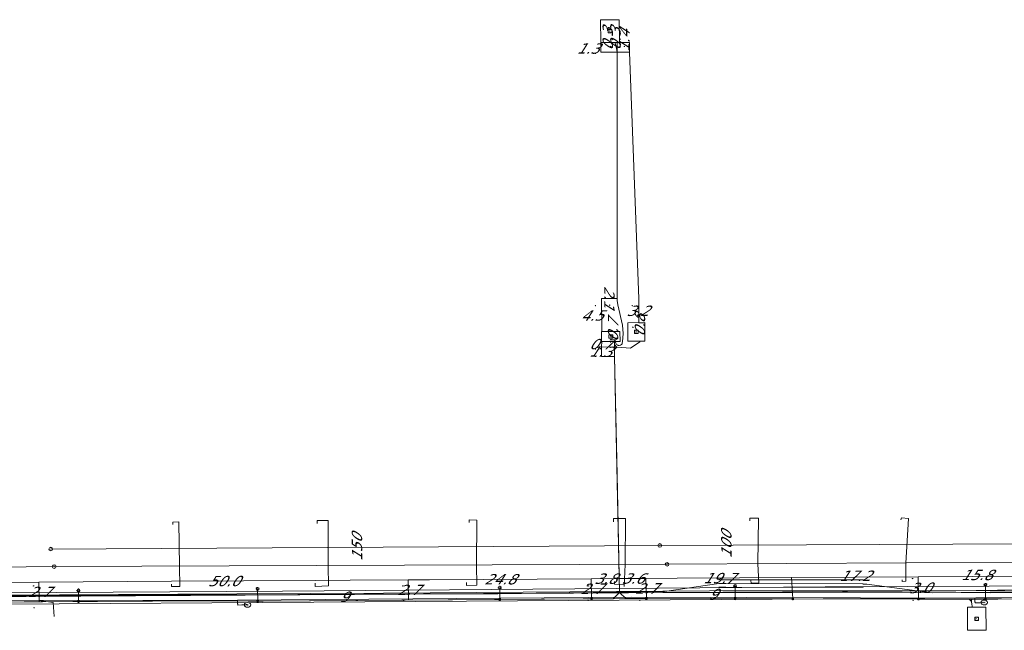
# Model space of a CAD drawing. Header units: metres. Extents: x 124576 to 133557, y 395865 to 402386.
# Tile 227 of 256: x 127733 to 127866, y 401843 to 401926. Entities that reach past the tile are written whole.
import ezdxf
from ezdxf.enums import TextEntityAlignment as Align

# ---------------------------------------------------------------- set-up
doc = ezdxf.new("R2010")
doc.units = ezdxf.units.M
doc.header["$MEASUREMENT"] = 0
for name, color, linetype, lineweight, true_color in [('LG_Datatransport_Eurofiber_Nederland_BV', 3, 'Continuous', 13, 0x00ff00), ('LG_Datatransport_KPN_BV', 3, 'Continuous', 13, 0x00ff00), ('LG_Datatransport_Tele2_Nederland_BV', 3, 'Continuous', 13, 0x00ff00), ('LG_Gas_Hoge_Druk_Enexis_Netbeheer_BV', 7, 'Continuous', 13, 0xff9b00), ('LG_Gas_Lage_Druk_Enexis_Netbeheer_BV', 7, 'Continuous', 13, 0xffdc7d), ('LG_Laag_Spanning', 7, 'Continuous', 13, 0x960000), ('LG_Laag_Spanning_Enexis_Netbeheer_BV', 7, 'Continuous', 13, 0x960000), ('LG_Midden_Spanning', 7, 'Continuous', 13, 0xd20000), ('LG_Midden_Spanning_Enexis_Netbeheer_BV', 7, 'Continuous', 13, 0xd20000), ('LG_Midden_Spanning_Fudura', 7, 'Continuous', 13, 0xd20000), ('LG_Riool_Vrij_Verval_Gemeente_Tilburg_Ruimtelijke_Uitvoering', 7, 'Continuous', 13, 0xca00a0), ('LG_unet-4_Brabant_Water', 5, 'Continuous', 13, 0x0000ff)]:
    doc.layers.add(name, color=color, linetype=linetype, lineweight=lineweight, true_color=true_color)
for name, color, linetype, lineweight in [('LG_Laag_Spanning_P_Enexis_Netbeheer_BV', 7, 'Continuous', 0), ('LG_Midden_Spanning_P_Enexis_Netbeheer_BV', 7, 'Continuous', 0), ('LG_n00003_Spitters_Electrotechniek_BV', 7, 'Continuous', 13), ('LG_Riool_Vrij_Verval_P_Gemeente_Tilburg_Ruimtelijke_Uitvoering', 7, 'Continuous', 0), ('LG_unet-4_P_Brabant_Water', 7, 'Continuous', 0), ('MV_Datatransport', 7, 'Continuous', 0), ('MV_Midden_Spanning', 7, 'Continuous', 0), ('MV_Midden_Spanning_lijn', 7, 'Continuous', 0), ('MV_Midden_Spanning_pijl', 7, 'Continuous', 0)]:
    doc.layers.add(name, color=color, linetype=linetype, lineweight=lineweight)
doc.styles.add('Klic_Annotatie', font='verdanai.ttf', dxfattribs={"oblique": 20, "height": 1.4})
doc.styles.add('Style-Arial', font='arial.ttf')
doc.styles.add('Style-Arial Narrow', font='ARIALN.TTF')

# ---------------------------------------------------------------- blocks, each defined once
blk = doc.blocks.new('Mof')
at = {"layer": 'LG_Laag_Spanning_P_Enexis_Netbeheer_BV'}
h = blk.add_hatch(color=256, dxfattribs=at)
edge = h.paths.add_edge_path()
edge.add_arc((0, 0), 2, 0, 360)
blk = doc.blocks.new('Mof_1')
at = {"layer": 'LG_Midden_Spanning_P_Enexis_Netbeheer_BV'}
h = blk.add_hatch(color=256, dxfattribs=at)
edge = h.paths.add_edge_path()
edge.add_arc((0, 0), 2, 0, 360)
blk = doc.blocks.new('Streetlight')
at = {"layer": 'LG_Laag_Spanning_P_Enexis_Netbeheer_BV'}
for p, q in [((-1.8, 1.8), (-1.1, 1.1)), ((0, 2.5), (0, 1.5)), ((1.8, 1.8), (1.1, 1.1)), ((-1.1, -1.1), (-1.8, -1.8)), ((0, -1.5), (0, -2.5)), ((1.1, -1.1), (1.8, -1.8))]:
    blk.add_line(p, q, dxfattribs=at)
at = {"layer": 'LG_Laag_Spanning_P_Enexis_Netbeheer_BV', "flags": 128}
for points in [[(-2.5, 0), (-1.5, 0)], [(1.5, 0), (2.5, 0)]]:
    blk.add_lwpolyline(points, dxfattribs=at)
at = {"layer": 'LG_Laag_Spanning_P_Enexis_Netbeheer_BV'}
blk.add_circle((0, 0), 1.5, dxfattribs=at)
blk = doc.blocks.new('m_pijl_1')
at = {"layer": 'MV_Midden_Spanning_pijl'}
blk.add_hatch(color=7, dxfattribs=at).paths.add_polyline_path([(-1, -0.3), (-1, 0), (-1, 0.3), (0, 0)])
at = {"layer": 'MV_Midden_Spanning_pijl', "flags": 128}
blk.add_lwpolyline([(-1, 0), (-1, 0.3), (0, 0), (-1, -0.3), (-1, 0)], close=True, dxfattribs=at)
blk = doc.blocks.new('Klantstation')
at = {"layer": 'LG_Laag_Spanning_P_Enexis_Netbeheer_BV', "flags": 128}
blk.add_lwpolyline([(-2.5, -2.3), (2.5, -2.3), (2.5, 2.3), (-2.5, 2.3), (-2.5, -2.3)], close=True, dxfattribs=at)
at = {"layer": 'LG_Laag_Spanning_P_Enexis_Netbeheer_BV', "color": 7, "linetype": 'Continuous', "style": 'Style-Arial Narrow'}
blk.add_text('K', height=3.5, dxfattribs=at).set_placement((0, 0), align=Align.MIDDLE_CENTER)
blk = doc.blocks.new('Klantstation_1')
at = {"layer": 'LG_Midden_Spanning_P_Enexis_Netbeheer_BV', "flags": 128}
blk.add_lwpolyline([(-2.5, -2.3), (2.5, -2.3), (2.5, 2.3), (-2.5, 2.3), (-2.5, -2.3)], close=True, dxfattribs=at)
at = {"layer": 'LG_Midden_Spanning_P_Enexis_Netbeheer_BV', "color": 7, "linetype": 'Continuous', "style": 'Style-Arial Narrow'}
blk.add_text('K', height=3.5, dxfattribs=at).set_placement((0, 0), align=Align.MIDDLE_CENTER)
blk = doc.blocks.new('FireHydrant')
at = {"layer": 'LG_unet-4_P_Brabant_Water'}
blk.add_ellipse((0, 0), major_axis=(4.45, 0), ratio=0.727642, dxfattribs=at)
at = {"layer": 'LG_unet-4_P_Brabant_Water', "style": 'Style-Arial'}
blk.add_text('BK', height=2.5, dxfattribs=at).set_placement((0, 0), align=Align.MIDDLE_CENTER)
blk = doc.blocks.new('Afsluiter_2')
at = {"layer": 'LG_unet-4_P_Brabant_Water'}
blk.add_line((0, -2.5), (0, 2.5), dxfattribs=at)
blk.add_solid([(-0.25, 2.5), (0.25, 2.5), (-0.25, -2.5), (0.25, -2.5)], dxfattribs=at)
blk = doc.blocks.new('Onbekend_2')
at = {"layer": 'LG_Riool_Vrij_Verval_P_Gemeente_Tilburg_Ruimtelijke_Uitvoering'}
blk.add_hatch(color=256, dxfattribs=at).paths.add_polyline_path([(-0.3, -1.1, -0.262633), (0.2, 0.2), (0.6, 0.5, 0.379827), (0.7, 1.3), (0.7, 1.3, 0.228508), (0, 1.5), (0, 1.5, 0.459053), (-0.8, 0.8), (-1.3, 0.9, -0.414214), (-0.1, 2, -0.243799), (1.1, 1.5, -0.379827), (0.9, 0.1), (0.5, -0.2, 0.262633), (0.2, -1.1), (-0.2, -1.1)])
blk.add_circle((0, 0), 2.5, dxfattribs=at)
at = {"layer": 'LG_Riool_Vrij_Verval_P_Gemeente_Tilburg_Ruimtelijke_Uitvoering', "extrusion": (0, 0, -1)}
blk.add_solid([(0.3, -2.1), (-0.2, -2.1), (0.3, -1.5), (-0.2, -1.5)], dxfattribs=at)

msp = doc.modelspace()

# ---------------------------------------------------------------- linework, layer by layer
at = {"layer": 'LG_Datatransport_Eurofiber_Nederland_BV', "flags": 128}
for points in [[(127615.32, 401846.86), (127747.24, 401847.7), (127852.55, 401848.29), (127859.81, 401848.34), (127865.36, 401848.37), (127919.65, 401848.75)], [(127615.32, 401846.86), (127852.55, 401848.29), (127859.81, 401848.34), (127919.65, 401848.75)]]:
    msp.add_lwpolyline(points, dxfattribs=at)
at = {"layer": 'LG_Datatransport_KPN_BV', "flags": 128}
msp.add_lwpolyline([(127918.02, 401847.77), (127917.85, 401847.77), (127917.66, 401847.77), (127586.7, 401845.58)], dxfattribs=at)
at = {"layer": 'LG_Datatransport_Tele2_Nederland_BV', "flags": 128}
for points in [[(127577.15, 401847.06), (127633.19, 401847.21), (127692.24, 401847.85), (127768.65, 401848.3), (127842.1, 401848.89), (127897.58, 401849.12), (127916.89, 401848.87), (127926.86, 401848.61), (127931.17, 401848.76), (127935.05, 401848.98), (127935.21, 401850.16), (127935.26, 401858.69), (127935.54, 401859.72), (127940.36, 401861.76), (127944.46, 401866.21), (127946.27, 401870.66), (127946.38, 401896.5), (127946.89, 401896.64), (127955.05, 401896.75), (127955.67, 401896.75), (127960.19, 401897.04), (127960.2, 401909.98)], [(127542.41, 401847), (127543.5, 401847.01), (127545.8, 401846.72), (127549.49, 401847.45), (127561.83, 401847.53), (127577.15, 401847.06), (127633.19, 401847.21), (127692.24, 401847.85), (127768.65, 401848.3), (127842.1, 401848.89), (127897.58, 401849.12), (127916.89, 401848.87), (127926.86, 401848.61), (127935.05, 401848.98), (127935.21, 401850.16), (127935.26, 401858.69), (127935.54, 401859.72), (127940.36, 401861.76)]]:
    msp.add_lwpolyline(points, dxfattribs=at)
at = {"layer": 'LG_Gas_Hoge_Druk_Enexis_Netbeheer_BV', "flags": 128}
msp.add_lwpolyline([(127500.85, 401846.07), (127500.9, 401846.07), (127542.36, 401846.34), (127547.94, 401847.22), (127554.73, 401847.42), (127560.65, 401846.79), (127612.65, 401846.86), (127665, 401847.23), (127713.66, 401847.52), (127759.42, 401847.84), (127763.6, 401847.75), (127816.12, 401848.13), (127864.47, 401848.05), (127896.19, 401848.4), (127897.23, 401848.41), (127898.3, 401848.42)], dxfattribs=at)
at = {"layer": 'LG_Gas_Lage_Druk_Enexis_Netbeheer_BV', "flags": 128}
msp.add_lwpolyline([(127874.06, 401848.55), (127862.54, 401848.38), (127826.47, 401848.33), (127782.31, 401848.04), (127762.46, 401847.94), (127730.38, 401847.76), (127697.56, 401847.54), (127693.02, 401847.52), (127650.22, 401847.3), (127634.96, 401847.23), (127625, 401847.18), (127603.47, 401847.07)], dxfattribs=at)
at = {"layer": 'LG_Laag_Spanning', "flags": 128}
for points in [[(127814.24, 401922.5), (127814.24, 401922.5), (127814.24, 401922.5), (127814.24, 401922.51), (127814.24, 401922.51), (127814.24, 401922.51), (127814.25, 401922.51), (127814.25, 401922.51), (127814.25, 401922.51), (127814.25, 401922.51), (127814.25, 401922.51), (127814.25, 401922.51), (127814.23, 401925.58), (127814.23, 401925.58), (127814.23, 401925.58), (127814.23, 401925.59), (127814.23, 401925.59), (127814.23, 401925.59), (127814.23, 401925.59), (127814.23, 401925.59), (127814.23, 401925.59), (127814.22, 401925.59), (127814.22, 401925.59), (127814.22, 401925.59), (127814.22, 401925.59), (127811.72, 401925.61), (127811.72, 401925.61), (127811.72, 401925.61), (127811.72, 401925.61), (127811.72, 401925.61), (127811.71, 401925.61), (127811.71, 401925.61), (127811.71, 401925.61), (127811.71, 401925.61), (127811.71, 401925.61), (127811.71, 401925.61), (127811.71, 401925.61), (127811.71, 401925.61), (127811.71, 401925.6), (127811.72, 401922.52), (127811.72, 401922.52), (127811.72, 401922.52), (127811.72, 401922.52), (127811.72, 401922.52), (127811.72, 401922.51), (127811.72, 401922.51), (127811.72, 401922.51), (127811.72, 401922.51), (127811.72, 401922.51), (127811.72, 401922.51), (127811.73, 401922.51), (127811.73, 401922.51), (127814.24, 401922.5), (127814.24, 401922.5)], [(127817.69, 401882.11), (127817.7, 401882.11), (127817.7, 401882.11), (127817.7, 401882.11), (127817.7, 401882.11), (127817.7, 401882.11), (127817.7, 401882.12), (127817.7, 401882.12), (127817.7, 401882.12), (127817.7, 401882.12), (127817.7, 401882.12), (127817.7, 401882.12), (127817.7, 401882.12), (127817.7, 401884.62), (127817.7, 401884.62), (127817.7, 401884.62), (127817.7, 401884.62), (127817.7, 401884.62), (127817.7, 401884.62), (127817.7, 401884.62), (127817.7, 401884.62), (127817.7, 401884.62), (127817.7, 401884.62), (127817.7, 401884.63), (127817.69, 401884.63), (127817.69, 401884.63), (127815.39, 401884.62), (127815.39, 401884.62), (127815.39, 401884.62), (127815.39, 401884.62), (127815.39, 401884.62), (127815.39, 401884.62), (127815.39, 401884.62), (127815.39, 401884.62), (127815.39, 401884.62), (127815.38, 401884.62), (127815.38, 401884.62), (127815.38, 401884.62), (127815.38, 401884.61), (127815.38, 401882.12), (127815.38, 401882.12), (127815.39, 401882.12), (127815.39, 401882.12), (127815.39, 401882.12), (127815.39, 401882.12), (127815.39, 401882.12), (127815.39, 401882.11), (127815.39, 401882.11), (127815.39, 401882.11), (127815.39, 401882.11), (127815.39, 401882.11), (127815.4, 401882.11), (127817.69, 401882.11)], [(127814.33, 401882.07), (127814.33, 401882.07), (127814.33, 401882.07), (127814.33, 401882.07), (127814.33, 401882.07), (127814.33, 401882.07), (127814.33, 401882.07), (127814.33, 401882.07), (127814.34, 401882.07), (127814.34, 401882.07), (127814.34, 401882.08), (127814.34, 401882.08), (127814.34, 401882.08), (127814.33, 401883.43), (127814.33, 401883.43), (127814.33, 401883.43), (127814.33, 401883.43), (127814.32, 401883.43), (127814.32, 401883.43), (127814.32, 401883.44), (127814.32, 401883.44), (127814.32, 401883.44), (127814.32, 401883.44), (127814.32, 401883.44), (127814.32, 401883.44), (127814.32, 401883.44), (127811.86, 401883.44), (127811.86, 401883.44), (127811.86, 401883.44), (127811.86, 401883.44), (127811.86, 401883.44), (127811.86, 401883.44), (127811.85, 401883.44), (127811.85, 401883.44), (127811.85, 401883.44), (127811.85, 401883.44), (127811.85, 401883.44), (127811.85, 401883.44), (127811.85, 401883.43), (127811.85, 401882.09), (127811.85, 401882.09), (127811.85, 401882.09), (127811.85, 401882.09), (127811.85, 401882.08), (127811.85, 401882.08), (127811.85, 401882.08), (127811.85, 401882.08), (127811.85, 401882.08), (127811.85, 401882.08), (127811.86, 401882.08), (127811.86, 401882.08), (127811.86, 401882.08), (127814.33, 401882.07), (127814.33, 401882.07)], [(127863.88, 401843.02), (127863.88, 401843.02), (127863.88, 401843.02), (127863.88, 401843.02), (127863.88, 401843.02), (127863.88, 401843.02), (127863.88, 401843.02), (127863.88, 401843.03), (127863.88, 401843.03), (127863.88, 401843.03), (127863.88, 401843.03), (127863.88, 401843.03), (127863.89, 401843.03), (127863.88, 401846.13), (127863.88, 401846.14), (127863.88, 401846.14), (127863.88, 401846.14), (127863.88, 401846.14), (127863.88, 401846.14), (127863.88, 401846.14), (127863.88, 401846.14), (127863.88, 401846.14), (127863.88, 401846.14), (127863.87, 401846.14), (127863.87, 401846.14), (127863.87, 401846.14), (127861.37, 401846.13), (127861.37, 401846.13), (127861.37, 401846.13), (127861.37, 401846.13), (127861.37, 401846.12), (127861.37, 401846.12), (127861.37, 401846.12), (127861.36, 401846.12), (127861.36, 401846.12), (127861.36, 401846.12), (127861.36, 401846.12), (127861.36, 401846.12), (127861.36, 401846.12), (127861.37, 401843.01), (127861.37, 401843.01), (127861.37, 401843.01), (127861.37, 401843.01), (127861.37, 401843.01), (127861.37, 401843.01), (127861.37, 401843.01), (127861.37, 401843.01), (127861.37, 401843.01), (127861.37, 401843), (127861.37, 401843), (127861.37, 401843), (127861.38, 401843), (127863.88, 401843.02)]]:
    msp.add_lwpolyline(points, dxfattribs=at)
at = {"layer": 'LG_Laag_Spanning_Enexis_Netbeheer_BV'}
for p, q in [((127798.06, 401847.18), (127798.05, 401848.75)), ((127829.92, 401847.27), (127829.92, 401848.99)), ((127863.81, 401847.21), (127863.81, 401849.14)), ((127741.03, 401846.89), (127741.02, 401848.41)), ((127765.28, 401846.96), (127765.27, 401848.6))]:
    msp.add_line(p, q, dxfattribs=at)
at = {"layer": 'LG_Laag_Spanning_Enexis_Netbeheer_BV', "flags": 128}
for points in [[(127894.94, 401847.54), (127865.46, 401847.22), (127894.94, 401847.54), (127865.46, 401847.22), (127865.44, 401847.22), (127863.81, 401847.21), (127863.46, 401847.21), (127829.92, 401847.27), (127829.24, 401847.27), (127816.97, 401847.29), (127829.92, 401847.27), (127829.24, 401847.27), (127816.97, 401847.29), (127814.97, 401847.29), (127798.06, 401847.18), (127797.34, 401847.17), (127766.01, 401846.96), (127798.06, 401847.18), (127797.34, 401847.17), (127766.01, 401846.96), (127765.28, 401846.96), (127764.24, 401846.96), (127764.01, 401846.96), (127760.46, 401847), (127758.46, 401847), (127741.03, 401846.89), (127740.24, 401846.89), (127713.75, 401846.73)], [(127894.94, 401847.54), (127865.46, 401847.22), (127865.44, 401847.22), (127863.81, 401847.21), (127863.46, 401847.21), (127829.92, 401847.27), (127829.24, 401847.27), (127816.97, 401847.29), (127814.97, 401847.29), (127798.06, 401847.18), (127797.34, 401847.17), (127766.01, 401846.96), (127765.28, 401846.96), (127764.24, 401846.96), (127764.01, 401846.96), (127760.46, 401847), (127758.46, 401847), (127741.03, 401846.89), (127740.24, 401846.89), (127713.75, 401846.73)], [(127894.94, 401847.54), (127865.46, 401847.22), (127865.44, 401847.22), (127863.81, 401847.21), (127863.46, 401847.21), (127829.92, 401847.27), (127829.24, 401847.27), (127816.97, 401847.29), (127814.97, 401847.29), (127798.06, 401847.18), (127797.34, 401847.17), (127766.01, 401846.96), (127765.28, 401846.96), (127764.24, 401846.96), (127764.01, 401846.96), (127760.46, 401847), (127758.46, 401847), (127741.03, 401846.89), (127740.24, 401846.89), (127713.75, 401846.73)], [(127666.04, 401846.42), (127741.03, 401846.89), (127740.24, 401846.89), (127713.75, 401846.73)]]:
    msp.add_lwpolyline(points, dxfattribs=at)
at = {"layer": 'LG_Midden_Spanning', "flags": 128}
for points in [[(127814.24, 401922.5), (127814.24, 401922.5), (127814.24, 401922.5), (127814.24, 401922.51), (127814.24, 401922.51), (127814.24, 401922.51), (127814.25, 401922.51), (127814.25, 401922.51), (127814.25, 401922.51), (127814.25, 401922.51), (127814.25, 401922.51), (127814.25, 401922.51), (127814.23, 401925.58), (127814.23, 401925.58), (127814.23, 401925.58), (127814.23, 401925.59), (127814.23, 401925.59), (127814.23, 401925.59), (127814.23, 401925.59), (127814.23, 401925.59), (127814.23, 401925.59), (127814.22, 401925.59), (127814.22, 401925.59), (127814.22, 401925.59), (127814.22, 401925.59), (127811.72, 401925.61), (127811.72, 401925.61), (127811.72, 401925.61), (127811.72, 401925.61), (127811.72, 401925.61), (127811.71, 401925.61), (127811.71, 401925.61), (127811.71, 401925.61), (127811.71, 401925.61), (127811.71, 401925.61), (127811.71, 401925.61), (127811.71, 401925.61), (127811.71, 401925.61), (127811.71, 401925.6), (127811.72, 401922.52), (127811.72, 401922.52), (127811.72, 401922.52), (127811.72, 401922.52), (127811.72, 401922.52), (127811.72, 401922.51), (127811.72, 401922.51), (127811.72, 401922.51), (127811.72, 401922.51), (127811.72, 401922.51), (127811.72, 401922.51), (127811.73, 401922.51), (127811.73, 401922.51), (127813.68, 401922.51), (127814.24, 401922.5), (127814.24, 401922.5)], [(127817.03, 401882.11), (127817.69, 401882.11), (127817.7, 401882.11), (127817.7, 401882.11), (127817.7, 401882.11), (127817.7, 401882.11), (127817.7, 401882.11), (127817.7, 401882.12), (127817.7, 401882.12), (127817.7, 401882.12), (127817.7, 401882.12), (127817.7, 401882.12), (127817.7, 401882.12), (127817.7, 401882.12), (127817.7, 401884.62), (127817.7, 401884.62), (127817.7, 401884.62), (127817.7, 401884.62), (127817.7, 401884.62), (127817.7, 401884.62), (127817.7, 401884.62), (127817.7, 401884.62), (127817.7, 401884.62), (127817.7, 401884.62), (127817.7, 401884.63), (127817.69, 401884.63), (127817.69, 401884.63), (127815.39, 401884.62), (127815.39, 401884.62), (127815.39, 401884.62), (127815.39, 401884.62), (127815.39, 401884.62), (127815.39, 401884.62), (127815.39, 401884.62), (127815.39, 401884.62), (127815.39, 401884.62), (127815.38, 401884.62), (127815.38, 401884.62), (127815.38, 401884.62), (127815.38, 401884.61), (127815.38, 401882.12), (127815.38, 401882.12), (127815.39, 401882.12), (127815.39, 401882.12), (127815.39, 401882.12), (127815.39, 401882.12), (127815.39, 401882.12), (127815.39, 401882.11), (127815.39, 401882.11), (127815.39, 401882.11), (127815.39, 401882.11), (127815.39, 401882.11), (127815.4, 401882.11), (127817.03, 401882.11)], [(127814.33, 401882.07), (127814.33, 401882.07), (127814.33, 401882.07), (127814.33, 401882.07), (127814.33, 401882.07), (127814.33, 401882.07), (127814.33, 401882.07), (127814.33, 401882.07), (127814.34, 401882.07), (127814.34, 401882.07), (127814.34, 401882.08), (127814.34, 401882.08), (127814.34, 401882.08), (127814.33, 401883.43), (127814.33, 401883.43), (127814.33, 401883.43), (127814.33, 401883.43), (127814.32, 401883.43), (127814.32, 401883.43), (127814.32, 401883.44), (127814.32, 401883.44), (127814.32, 401883.44), (127814.32, 401883.44), (127814.32, 401883.44), (127814.32, 401883.44), (127814.32, 401883.44), (127811.86, 401883.44), (127811.86, 401883.44), (127811.86, 401883.44), (127811.86, 401883.44), (127811.86, 401883.44), (127811.86, 401883.44), (127811.85, 401883.44), (127811.85, 401883.44), (127811.85, 401883.44), (127811.85, 401883.44), (127811.85, 401883.44), (127811.85, 401883.44), (127811.85, 401883.43), (127811.85, 401882.09), (127811.85, 401882.09), (127811.85, 401882.09), (127811.85, 401882.09), (127811.85, 401882.08), (127811.85, 401882.08), (127811.85, 401882.08), (127811.85, 401882.08), (127811.85, 401882.08), (127811.85, 401882.08), (127811.86, 401882.08), (127811.86, 401882.08), (127811.86, 401882.08), (127813.59, 401882.07), (127813.66, 401882.07), (127814.33, 401882.07), (127814.33, 401882.07)], [(127863.88, 401843.02), (127863.88, 401843.02), (127863.88, 401843.02), (127863.88, 401843.02), (127863.88, 401843.02), (127863.88, 401843.02), (127863.88, 401843.02), (127863.88, 401843.03), (127863.88, 401843.03), (127863.88, 401843.03), (127863.88, 401843.03), (127863.88, 401843.03), (127863.89, 401843.03), (127863.88, 401846.13), (127863.88, 401846.14), (127863.88, 401846.14), (127863.88, 401846.14), (127863.88, 401846.14), (127863.88, 401846.14), (127863.88, 401846.14), (127863.88, 401846.14), (127863.88, 401846.14), (127863.88, 401846.14), (127863.87, 401846.14), (127863.87, 401846.14), (127863.87, 401846.14), (127862.01, 401846.13), (127861.37, 401846.13), (127861.37, 401846.13), (127861.37, 401846.13), (127861.37, 401846.13), (127861.37, 401846.12), (127861.37, 401846.12), (127861.37, 401846.12), (127861.36, 401846.12), (127861.36, 401846.12), (127861.36, 401846.12), (127861.36, 401846.12), (127861.36, 401846.12), (127861.36, 401846.12), (127861.37, 401843.01), (127861.37, 401843.01), (127861.37, 401843.01), (127861.37, 401843.01), (127861.37, 401843.01), (127861.37, 401843.01), (127861.37, 401843.01), (127861.37, 401843.01), (127861.37, 401843.01), (127861.37, 401843), (127861.37, 401843), (127861.37, 401843), (127861.38, 401843), (127863.88, 401843.02)]]:
    msp.add_lwpolyline(points, dxfattribs=at)
at = {"layer": 'LG_Midden_Spanning_Enexis_Netbeheer_BV'}
for p, q in [((127815.64, 401921.22), (127816.89, 401887.84)), ((127813.59, 401881.65), (127813.59, 401882.08)), ((127813.59, 401880.98), (127813.59, 401881.65)), ((127813.59, 401881.65), (127813.92, 401881.31)), ((127813.92, 401881.31), (127813.59, 401880.98)), ((127813.59, 401880.05), (127813.59, 401880.98)), ((127813.59, 401880.05), (127814.27, 401848.14)), ((127837.73, 401847.26), (127817.9, 401847.29)), ((127837.73, 401847.26), (127817.9, 401847.29)), ((127861.43, 401847.22), (127854.73, 401847.23)), ((127862.07, 401847.22), (127861.43, 401847.22))]:
    msp.add_line(p, q, dxfattribs=at)
at = {"layer": 'LG_Midden_Spanning_Enexis_Netbeheer_BV', "flags": 128}
for points in [[(127813.66, 401882.08), (127813.67, 401882.06), (127813.76, 401881.84), (127813.88, 401881.67), (127814.05, 401881.56), (127814.08, 401881.55), (127814.24, 401881.53), (127814.39, 401881.56), (127814.42, 401881.57), (127814.54, 401881.65), (127814.61, 401881.78), (127814.63, 401881.88), (127814.66, 401882.03), (127814.77, 401883.16), (127814.65, 401884.28), (127814.03, 401887.05), (127813.96, 401887.62), (127813.96, 401887.91), (127813.96, 401888.2), (127813.96, 401921.2), (127813.87, 401921.78), (127813.7, 401922.42), (127813.68, 401922.52)], [(127813.66, 401882.08), (127813.67, 401882.06), (127813.76, 401881.84), (127813.88, 401881.67), (127814.05, 401881.56), (127814.08, 401881.55), (127814.24, 401881.53), (127814.39, 401881.56), (127814.42, 401881.57), (127814.54, 401881.65), (127814.61, 401881.78), (127814.63, 401881.88), (127814.66, 401882.03), (127814.77, 401883.16), (127814.65, 401884.28), (127814.03, 401887.05), (127813.96, 401887.62), (127813.96, 401887.91), (127813.96, 401888.2), (127813.96, 401921.2), (127813.87, 401921.78), (127813.7, 401922.42), (127813.68, 401922.52)], [(127813.66, 401882.08), (127813.67, 401882.06), (127813.76, 401881.84), (127813.88, 401881.67), (127814.05, 401881.56), (127814.08, 401881.55), (127814.24, 401881.53), (127814.39, 401881.56), (127814.42, 401881.57), (127814.54, 401881.65), (127814.61, 401881.78), (127814.63, 401881.88), (127814.66, 401882.03), (127814.77, 401883.16), (127814.65, 401884.28), (127814.03, 401887.05), (127813.96, 401887.62), (127813.96, 401887.91), (127813.96, 401888.2), (127813.96, 401921.2), (127813.87, 401921.78), (127813.7, 401922.42), (127813.68, 401922.52)], [(127813.96, 401921.2), (127813.87, 401921.78), (127813.7, 401922.42), (127813.68, 401922.52)], [(127813.96, 401921.2), (127813.96, 401904.53), (127813.96, 401888.2), (127813.96, 401887.91)], [(127813.96, 401921.2), (127813.96, 401904.53), (127813.96, 401888.2), (127813.96, 401887.91)], [(127813.96, 401887.91), (127813.96, 401888.2), (127813.96, 401921.2)], [(127816.89, 401887.84), (127816.26, 401904.53), (127815.64, 401921.22)], [(127816.89, 401887.84), (127816.26, 401904.53), (127815.64, 401921.22)], [(127813.66, 401882.08), (127813.67, 401882.06), (127813.76, 401881.84), (127813.88, 401881.67), (127814.05, 401881.56), (127814.08, 401881.55), (127814.24, 401881.53), (127814.39, 401881.56), (127814.42, 401881.57), (127814.54, 401881.65), (127814.61, 401881.78), (127814.63, 401881.88), (127814.66, 401882.03), (127814.77, 401883.16), (127814.65, 401884.28), (127814.03, 401887.05), (127813.96, 401887.62), (127813.96, 401887.91)], [(127813.59, 401882.08), (127813.59, 401881.65), (127813.59, 401880.98), (127813.59, 401880.05), (127814.27, 401848.14), (127813.42, 401847.28), (127810.49, 401847.26)], [(127813.59, 401882.08), (127813.59, 401881.65), (127813.92, 401881.31), (127814.59, 401881.28), (127815.74, 401881.16), (127817, 401882.02), (127817.03, 401882.12)], [(127817.9, 401847.29), (127816.99, 401847.29), (127815.13, 401847.29), (127814.27, 401848.14), (127813.59, 401880.05), (127813.59, 401880.98), (127813.92, 401881.31), (127814.59, 401881.28), (127815.74, 401881.16), (127817, 401882.02), (127817.03, 401882.12)], [(127813.92, 401881.31), (127814.59, 401881.28), (127815.74, 401881.16), (127817, 401882.02), (127817.03, 401882.12)], [(127814.27, 401848.14), (127813.93, 401864.09), (127813.89, 401866.05), (127813.59, 401880.05)], [(127813.59, 401880.05), (127813.89, 401866.05), (127813.93, 401864.09), (127814.27, 401848.14)], [(127813.59, 401880.05), (127813.89, 401866.05), (127813.93, 401864.09), (127814.27, 401848.14)], [(127813.59, 401880.05), (127813.89, 401866.05), (127813.93, 401864.09), (127814.27, 401848.14)], [(127920.45, 401849.97), (127920.45, 401848.09), (127920.3, 401847.73), (127919.94, 401847.59), (127906.45, 401847.67), (127904.45, 401847.72), (127902.65, 401847.78), (127900.65, 401847.75), (127898.29, 401847.61), (127896.29, 401847.54), (127865.47, 401847.23), (127863.47, 401847.22), (127862.07, 401847.22)], [(127814.27, 401848.14), (127813.42, 401847.28), (127810.49, 401847.26)], [(127817.9, 401847.29), (127816.99, 401847.29), (127815.13, 401847.29), (127814.27, 401848.14)], [(127862.01, 401846.12), (127861.99, 401846.24), (127861.95, 401846.6), (127861.91, 401846.83), (127861.92, 401847.04), (127861.94, 401847.14), (127862, 401847.21), (127862.07, 401847.22), (127863.47, 401847.22), (127865.47, 401847.23), (127896.29, 401847.54)], [(127810.49, 401847.26), (127766.01, 401846.95), (127764.01, 401846.95), (127760.47, 401846.99), (127758.47, 401846.99), (127713.75, 401846.73), (127666.04, 401846.42), (127664.04, 401846.41), (127635.69, 401846.18)], [(127810.49, 401847.26), (127766.01, 401846.95), (127764.01, 401846.95), (127760.47, 401846.99), (127758.47, 401846.99), (127713.75, 401846.73), (127666.04, 401846.42), (127664.04, 401846.41), (127635.69, 401846.18)], [(127854.73, 401847.23), (127837.74, 401847.26), (127837.73, 401847.26)], [(127854.73, 401847.23), (127837.74, 401847.26), (127837.73, 401847.26)], [(127862.01, 401846.12), (127861.99, 401846.24), (127861.95, 401846.6), (127861.91, 401846.83), (127861.88, 401846.95), (127861.65, 401847.16), (127861.43, 401847.22), (127854.73, 401847.23)], [(127861.43, 401847.22), (127861.65, 401847.16), (127861.88, 401846.95), (127861.91, 401846.83)], [(127862.07, 401847.22), (127862, 401847.21), (127861.94, 401847.14), (127861.92, 401847.04), (127861.91, 401846.83)], [(127861.91, 401846.83), (127861.95, 401846.6), (127861.99, 401846.24), (127862.01, 401846.12)]]:
    msp.add_lwpolyline(points, dxfattribs=at)
at = {"layer": 'LG_Midden_Spanning_Fudura', "flags": 128}
for points in [[(127813.66, 401882.08), (127813.67, 401882.06), (127813.76, 401881.84), (127813.88, 401881.67), (127814.05, 401881.56), (127814.08, 401881.55), (127814.24, 401881.53), (127814.39, 401881.56), (127814.42, 401881.57), (127814.54, 401881.65), (127814.61, 401881.78), (127814.63, 401881.88), (127814.66, 401882.03), (127814.77, 401883.16), (127814.65, 401884.28), (127814.03, 401887.05), (127813.96, 401887.62), (127813.96, 401887.91), (127813.96, 401888.2), (127813.96, 401921.2), (127813.87, 401921.78), (127813.7, 401922.42), (127813.68, 401922.52)], [(127813.66, 401882.08), (127813.67, 401882.06), (127813.76, 401881.84), (127813.88, 401881.67), (127814.05, 401881.56), (127814.08, 401881.55), (127814.24, 401881.53), (127814.39, 401881.56), (127814.42, 401881.57), (127814.54, 401881.65), (127814.61, 401881.78), (127814.63, 401881.88), (127814.66, 401882.03), (127814.77, 401883.16), (127814.65, 401884.28), (127814.03, 401887.05), (127813.96, 401887.62), (127813.96, 401887.91), (127813.96, 401888.2), (127813.96, 401921.2), (127813.87, 401921.78), (127813.7, 401922.42), (127813.68, 401922.52)], [(127813.66, 401882.08), (127813.67, 401882.06), (127813.76, 401881.84), (127813.88, 401881.67), (127814.05, 401881.56), (127814.08, 401881.55), (127814.24, 401881.53), (127814.39, 401881.56), (127814.42, 401881.57), (127814.54, 401881.65), (127814.61, 401881.78), (127814.63, 401881.88), (127814.66, 401882.03), (127814.77, 401883.16), (127814.65, 401884.28), (127814.03, 401887.05), (127813.96, 401887.62), (127813.96, 401887.91), (127813.96, 401888.2), (127813.96, 401921.2), (127813.87, 401921.78), (127813.7, 401922.42), (127813.68, 401922.52)], [(127813.96, 401921.2), (127813.96, 401904.53), (127813.96, 401888.2), (127813.96, 401887.91)]]:
    msp.add_lwpolyline(points, dxfattribs=at)
at = {"layer": 'LG_n00003_Spitters_Electrotechniek_BV'}
for p, q in [((127827.72, 401849.34), (127820.36, 401848.27)), ((127820.36, 401848.27), (127827.72, 401849.34)), ((127828.66, 401848.82), (127827.71, 401848.84)), ((127828.67, 401849.32), (127827.72, 401849.34)), ((127827.72, 401849.34), (127828.67, 401849.32)), ((127828.68, 401849.82), (127827.73, 401849.84)), ((127847.26, 401848.81), (127828.66, 401848.82)), ((127847.26, 401849.31), (127828.67, 401849.32)), ((127828.67, 401849.32), (127847.26, 401849.31)), ((127847.26, 401849.81), (127828.68, 401849.82)), ((127847.21, 401849.24), (127847.26, 401849.31)), ((127847.26, 401849.31), (127847.21, 401849.24)), ((127847.75, 401849.24), (127847.21, 401849.24)), ((127847.21, 401849.24), (127847.75, 401849.24)), ((127856.58, 401848.05), (127847.75, 401849.24)), ((127847.75, 401849.24), (127856.58, 401848.05)), ((127797.79, 401847.92), (127725.18, 401847.72)), ((127725.18, 401847.72), (127797.79, 401847.92)), ((127820.36, 401848.27), (127797.79, 401847.92)), ((127797.79, 401847.92), (127820.36, 401848.27)), ((127868.37, 401848.19), (127856.58, 401848.05)), ((127856.58, 401848.05), (127868.37, 401848.19))]:
    msp.add_line(p, q, dxfattribs=at)
at = {"layer": 'LG_Riool_Vrij_Verval_Gemeente_Tilburg_Ruimtelijke_Uitvoering'}
for p, q in [((127737.27, 401854), (127819.71, 401854.48)), ((127819.71, 401854.48), (127902.22, 401854.84)), ((127737.73, 401851.63), (127693.76, 401851.16)), ((127820.7, 401851.93), (127737.73, 401851.63)), ((127820.7, 401851.93), (127902.52, 401852.42))]:
    msp.add_line(p, q, dxfattribs=at)
at = {"layer": 'LG_Riool_Vrij_Verval_Gemeente_Tilburg_Ruimtelijke_Uitvoering', "flags": 128}
for points in [[(127813.44, 401857.69), (127813.44, 401858.11), (127815.07, 401858.12), (127815.03, 401851.89), (127814.88, 401848.94), (127814.89, 401849.2), (127813.6, 401849.26), (127813.58, 401849.61)], [(127831.9, 401857.8), (127831.89, 401858.19), (127833.07, 401858.18), (127833.01, 401851.99), (127833.12, 401849.43), (127832.07, 401849.37), (127832.06, 401849.72)], [(127852.37, 401857.93), (127852.43, 401858.21), (127853.38, 401858.15), (127853.04, 401852.09), (127853.03, 401849.63), (127852.54, 401849.61), (127852.53, 401849.85)], [(127753.8, 401857.32), (127753.8, 401857.64), (127754.61, 401857.66), (127754.7, 401851.62), (127754.73, 401848.92), (127753.6, 401848.92), (127753.61, 401849.24)], [(127773.34, 401857.44), (127773.34, 401857.87), (127774.83, 401857.85), (127774.82, 401851.72), (127774.88, 401849), (127773.08, 401848.95), (127773.08, 401849.36)], [(127793.9, 401857.57), (127793.91, 401857.94), (127794.95, 401857.91), (127794.92, 401851.82), (127794.94, 401849.09), (127793.54, 401849.07), (127793.55, 401849.48)]]:
    msp.add_lwpolyline(points, dxfattribs=at)
at = {"layer": 'LG_unet-4_Brabant_Water'}
for p, q in [((127862.38, 401847.35), (127862.36, 401847.05)), ((127762.56, 401847.1), (127762.56, 401846.8)), ((127763.14, 401846.44), (127763.26, 401846.44)), ((127763.26, 401846.44), (127763.89, 401846.44)), ((127862.95, 401846.71), (127863.06, 401846.71)), ((127863.06, 401846.71), (127863.65, 401846.76))]:
    msp.add_line(p, q, dxfattribs=at)
at = {"layer": 'LG_unet-4_Brabant_Water', "flags": 128}
for points in [[(127862.38, 401847.35), (127815.95, 401847.48), (127762.56, 401847.1)], [(127919.51, 401848.01), (127905.59, 401847.84), (127897.24, 401847.76), (127873.19, 401847.48), (127862.38, 401847.35)], [(127762.56, 401847.1), (127735.66, 401847.04), (127713.69, 401846.99), (127693.53, 401846.81), (127662.43, 401846.54)], [(127737.71, 401844.87), (127737.58, 401846.76), (127735.66, 401847.04)], [(127762.56, 401846.8), (127762.59, 401846.42), (127763.14, 401846.44)], [(127862.36, 401847.05), (127862.4, 401846.7), (127862.95, 401846.71)]]:
    msp.add_lwpolyline(points, dxfattribs=at)
at = {"layer": 'MV_Midden_Spanning_lijn'}
for p, q in [((127813.97, 401922.52), (127813.96, 401921.2)), ((127815.64, 401922.51), (127815.64, 401921.22)), ((127811.73, 401921.21), (127815.64, 401921.22)), ((127811.85, 401881.34), (127813.92, 401881.31)), ((127811.83, 401880.07), (127813.59, 401880.05)), ((127837.54, 401850.13), (127837.73, 401847.26))]:
    msp.add_line(p, q, dxfattribs=at)
at = {"layer": 'MV_Midden_Spanning_pijl'}
for p, q in [((127811.73, 401922.52), (127811.73, 401921.21)), ((127813.97, 401922.52), (127813.68, 401922.52)), ((127814.24, 401922.51), (127813.97, 401922.52)), ((127814.24, 401922.51), (127815.64, 401922.51)), ((127811.83, 401887.9), (127813.96, 401887.91)), ((127811.86, 401883.43), (127811.83, 401887.9)), ((127816.89, 401884.62), (127816.89, 401887.84)), ((127817.69, 401884.62), (127816.89, 401884.62)), ((127811.86, 401882.09), (127811.85, 401881.34)), ((127814.33, 401882.08), (127813.59, 401882.08)), ((127811.85, 401881.34), (127811.83, 401880.07)), ((127814.23, 401850), (127810.43, 401849.98)), ((127810.43, 401849.98), (127810.49, 401847.26)), ((127817.84, 401850.02), (127814.23, 401850)), ((127817.84, 401850.02), (127817.9, 401847.29)), ((127837.54, 401850.13), (127854.69, 401850.24)), ((127854.69, 401850.24), (127870.48, 401850.34)), ((127854.69, 401850.24), (127854.73, 401847.23)), ((127735.67, 401849.52), (127735.68, 401846.86)), ((127785.67, 401849.83), (127785.69, 401847.09))]:
    msp.add_line(p, q, dxfattribs=at)
at = {"layer": 'MV_Midden_Spanning_pijl', "flags": 128}
for points in [[(127785.67, 401849.83), (127788.53, 401849.85), (127810.43, 401849.98)], [(127837.54, 401850.13), (127830.51, 401850.08), (127822.05, 401850.04), (127817.84, 401850.02)], [(127685.67, 401849.21), (127695.2, 401849.26), (127696.34, 401849.28), (127731.14, 401849.49), (127735.67, 401849.52)], [(127735.67, 401849.52), (127753.63, 401849.63), (127773.1, 401849.72), (127777.82, 401849.77), (127785.67, 401849.83)]]:
    msp.add_lwpolyline(points, dxfattribs=at)

# ---------------------------------------------------------------- block references
at = {"layer": 'LG_Laag_Spanning_P_Enexis_Netbeheer_BV', "xscale": 0.1, "yscale": 0.1, "zscale": 0.1}
for name, p in [('Klantstation', (127812.98, 401924.06)), ('Klantstation', (127816.54, 401883.37)), ('Klantstation', (127813.09, 401882.76)), ('Mof', (127798.06, 401847.18)), ('Mof', (127829.92, 401847.27)), ('Mof', (127863.81, 401847.21)), ('Mof', (127741.03, 401846.89)), ('Mof', (127765.28, 401846.96)), ('Klantstation', (127862.62, 401844.57))]:
    msp.add_blockref(name, p, dxfattribs=at)
at = {"layer": 'LG_Laag_Spanning_P_Enexis_Netbeheer_BV', "xscale": 0.1, "yscale": 0.1, "zscale": 0.1, "rotation": 270}
for p in [(127741.02, 401848.41), (127765.27, 401848.6), (127798.05, 401848.75), (127829.92, 401848.99), (127863.81, 401849.14)]:
    msp.add_blockref('Streetlight', p, dxfattribs=at)
at = {"layer": 'LG_Midden_Spanning_P_Enexis_Netbeheer_BV', "xscale": 0.1, "yscale": 0.1, "zscale": 0.1}
for name, p in [('Klantstation_1', (127812.98, 401924.06)), ('Klantstation_1', (127816.54, 401883.37)), ('Klantstation_1', (127813.09, 401882.76)), ('Mof_1', (127810.49, 401847.26)), ('Mof_1', (127817.9, 401847.29)), ('Mof_1', (127837.73, 401847.26)), ('Mof_1', (127854.73, 401847.23)), ('Klantstation_1', (127862.62, 401844.57))]:
    msp.add_blockref(name, p, dxfattribs=at)
at = {"layer": 'LG_Riool_Vrij_Verval_P_Gemeente_Tilburg_Ruimtelijke_Uitvoering', "xscale": 0.1, "yscale": 0.1, "zscale": 0.1}
for p in [(127737.27, 401854), (127819.71, 401854.48), (127737.73, 401851.63), (127820.7, 401851.93)]:
    msp.add_blockref('Onbekend_2', p, dxfattribs=at)
at = {"layer": 'LG_unet-4_P_Brabant_Water', "xscale": 0.1, "yscale": 0.1, "zscale": 0.1}
for name, p in [('Afsluiter_2', (127862.36, 401847.05)), ('Afsluiter_2', (127762.56, 401846.8)), ('FireHydrant', (127763.89, 401846.44)), ('FireHydrant', (127863.65, 401846.76))]:
    msp.add_blockref(name, p, dxfattribs=at)
at = {"layer": 'MV_Midden_Spanning_pijl', "xscale": 0.1, "yscale": 0.1, "zscale": 0.1}
for p, rotation in [((127813, 401922), 179), ((127813, 401922), 180), ((127811, 401921), 271), ((127811, 401887), 90), ((127816, 401887), 90), ((127816, 401884), 180), ((127813, 401882), 179), ((127811, 401881), 270), ((127811, 401880), 270), ((127814, 401850), 181), ((127817, 401850), 181), ((127810, 401849), 181), ((127735, 401846), 271), ((127785, 401847), 271), ((127810, 401847), 272), ((127817, 401847), 272), ((127854, 401847), 271)]:
    msp.add_blockref('m_pijl_1', p, dxfattribs=dict(at, rotation=rotation))
for p in [(127815, 401922), (127813, 401887), (127854, 401850), (127735, 401849), (127785, 401849), (127810, 401849)]:
    msp.add_blockref('m_pijl_1', p, dxfattribs=at)

# ---------------------------------------------------------------- texts
at = {"layer": 'MV_Datatransport', "style": 'Klic_Annotatie', "oblique": 20}
for s, rotation, p in [('150', 90.4, (127778.73, 401854.15)), ('100', 90.4, (127828.73, 401854.52)), ('6', 180.3, (127827.77, 401847.91)), ('6', 180.5, (127777.79, 401847.54))]:
    msp.add_text(s, height=1.4, rotation=rotation, dxfattribs=at).set_placement(p, align=Align.MIDDLE_CENTER)
at = {"layer": 'MV_Midden_Spanning', "style": 'Klic_Annotatie', "oblique": 20}
for s, rotation, p in [('0.3', 90, (127812.68, 401922.93)), ('0.3', 90, (127813.72, 401922.95)), ('1.4', 90, (127814.94, 401922.71)), ('2.1', 270, (127812.9, 401888.1)), ('0.7', 90, (127813.39, 401883.54)), ('0.8', 90, (127817.03, 401884.2)), ('0.7', 359, (127811.65, 401881.72)), ('1.3', 359, (127811.64, 401880.71)), ('2.7', 1, (127810.46, 401848.62)), ('2.7', 1, (127817.87, 401848.66)), ('3.0', 1, (127854.91, 401848.74))]:
    msp.add_text(s, height=1.4, rotation=rotation, dxfattribs=at).set_placement(p, align=Align.MIDDLE_CENTER)
for s, p in [('1.3', (127809.95, 401921.72)), ('4.5', (127810.51, 401885.6)), ('3.2', (127816.69, 401886.23)), ('50.0', (127760.67, 401849.67)), ('24.8', (127798.05, 401849.91)), ('3.8', (127812.33, 401849.99)), ('3.6', (127816.04, 401850.01)), ('19.7', (127827.69, 401850.07)), ('17.2', (127846.12, 401850.38)), ('15.8', (127862.58, 401850.49)), ('2.7', (127735.68, 401848.19)), ('2.7', (127785.68, 401848.46))]:
    msp.add_text(s, height=1.4, dxfattribs=at).set_placement(p, align=Align.MIDDLE_CENTER)

doc.saveas('drawing.dxf')
